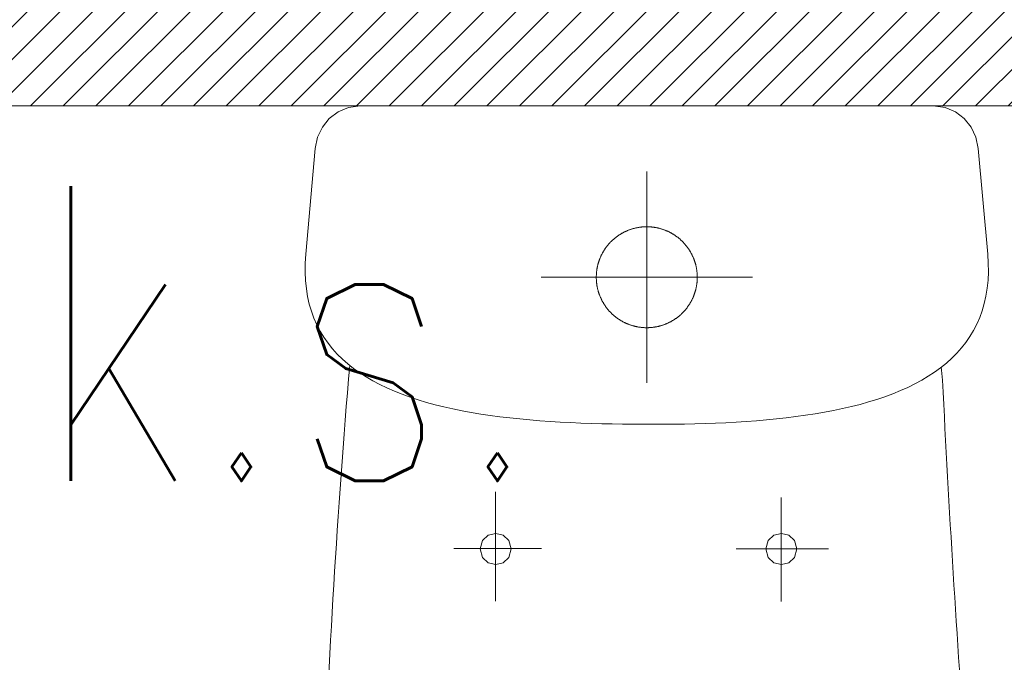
# Model space of a CAD drawing. Header units: inches. Extents: x 27484 to 71626, y -45113 to 39.
# Tile 220 of 256: x 34044 to 34097, y -22939 to -22904. Entities that reach past the tile are written whole.
import ezdxf
from ezdxf.enums import TextEntityAlignment as Align

# ---------------------------------------------------------------- set-up
doc = ezdxf.new("R2010")
doc.units = ezdxf.units.IN
doc.header["$LTSCALE"] = 50
doc.header["$MEASUREMENT"] = 0
for name, color, linetype, lineweight in [('A-ARMATURA', 45, 'Continuous', 5), ('A-SCIANY', 5, 'Continuous', 18), ('A-ść. istn.', 8, 'Continuous', 0)]:
    doc.layers.add(name, color=color, linetype=linetype, lineweight=lineweight)
doc.layers.add('R-MET-IWE', color=2, linetype='Continuous')
doc.layers.add('rz_wentylacja', color=10, linetype='Continuous')
doc.styles.get("Standard").update_dxf_attribs({"font": 'romans.shx'})

# ---------------------------------------------------------------- blocks, each defined once
blk = doc.blocks.new('A$C04280096')
at = {"layer": 'A-ARMATURA'}
for p, q in [((-161.82, -0.83), (-155.43, 0)), ((-155.43, 0), (155.43, 0)), ((155.43, 0), (161.82, -0.83)), ((-172.25, -6.79), (-167.48, -3.17)), ((-167.48, -3.17), (-161.82, -0.83)), ((161.82, -0.83), (167.48, -3.17)), ((167.48, -3.17), (172.25, -6.79)), ((-176, -11.46), (-172.25, -6.79)), ((172.25, -6.79), (176, -11.47)), ((-178.58, -16.96), (-176, -11.46)), ((176, -11.47), (178.58, -16.97)), ((-179.85, -23.06), (-178.58, -16.96)), ((178.58, -16.97), (179.85, -23.06)), ((-184.97, -80.5), (-179.85, -23.06)), ((179.85, -23.06), (184.97, -80.5)), ((0, -150.3), (0, -35.69)), ((-13.92, -69.39), (-14.16, -69.54)), ((-13.67, -69.25), (-13.92, -69.39)), ((-13.42, -69.11), (-13.67, -69.25)), ((-13.17, -68.97), (-13.42, -69.11)), ((-12.92, -68.83), (-13.17, -68.97)), ((-12.66, -68.7), (-12.92, -68.83)), ((-12.41, -68.57), (-12.66, -68.7)), ((-12.15, -68.44), (-12.41, -68.57)), ((-11.89, -68.31), (-12.15, -68.44)), ((-11.63, -68.19), (-11.89, -68.31)), ((-11.37, -68.07), (-11.63, -68.19)), ((-11.11, -67.95), (-11.37, -68.07)), ((-10.85, -67.84), (-11.11, -67.95)), ((-10.58, -67.72), (-10.85, -67.84)), ((-10.32, -67.62), (-10.58, -67.72)), ((-10.05, -67.51), (-10.32, -67.62)), ((-9.79, -67.4), (-10.05, -67.51)), ((-9.52, -67.3), (-9.79, -67.4)), ((-9.25, -67.21), (-9.52, -67.3)), ((-8.98, -67.11), (-9.25, -67.21)), ((-8.71, -67.02), (-8.98, -67.11)), ((-8.43, -66.93), (-8.71, -67.02)), ((-8.16, -66.84), (-8.43, -66.93)), ((-7.89, -66.76), (-8.16, -66.84)), ((-7.61, -66.68), (-7.89, -66.76)), ((-7.33, -66.6), (-7.61, -66.68)), ((-7.06, -66.52), (-7.33, -66.6)), ((-6.78, -66.45), (-7.06, -66.52)), ((-6.5, -66.38), (-6.78, -66.45)), ((-6.22, -66.31), (-6.5, -66.38)), ((-5.94, -66.25), (-6.22, -66.31)), ((-5.66, -66.19), (-5.94, -66.25)), ((-5.38, -66.13), (-5.66, -66.19)), ((-5.1, -66.08), (-5.38, -66.13)), ((-4.82, -66.02), (-5.1, -66.08)), ((-4.54, -65.97), (-4.82, -66.02)), ((-4.25, -65.93), (-4.54, -65.97)), ((-3.97, -65.89), (-4.25, -65.93)), ((-3.68, -65.85), (-3.97, -65.89)), ((-3.4, -65.81), (-3.68, -65.85)), ((-3.12, -65.77), (-3.4, -65.81)), ((-2.83, -65.74), (-3.12, -65.77)), ((-2.54, -65.72), (-2.83, -65.74)), ((-2.26, -65.69), (-2.54, -65.72)), ((-1.97, -65.67), (-2.26, -65.69)), ((-1.69, -65.65), (-1.97, -65.67)), ((-1.4, -65.63), (-1.69, -65.65)), ((-1.11, -65.62), (-1.4, -65.63)), ((-0.83, -65.61), (-1.11, -65.62)), ((-0.54, -65.6), (-0.83, -65.61)), ((-0.25, -65.6), (-0.54, -65.6)), ((0.03, -65.6), (-0.25, -65.6)), ((0.32, -65.6), (0.03, -65.6)), ((0.61, -65.6), (0.32, -65.6)), ((0.89, -65.61), (0.61, -65.6)), ((1.18, -65.62), (0.89, -65.61)), ((1.47, -65.64), (1.18, -65.62)), ((1.75, -65.65), (1.47, -65.64)), ((2.04, -65.67), (1.75, -65.65)), ((2.33, -65.7), (2.04, -65.67)), ((2.61, -65.72), (2.33, -65.7)), ((2.9, -65.75), (2.61, -65.72)), ((3.18, -65.78), (2.9, -65.75)), ((3.47, -65.82), (3.18, -65.78)), ((3.75, -65.86), (3.47, -65.82)), ((4.04, -65.9), (3.75, -65.86)), ((4.32, -65.94), (4.04, -65.9)), ((4.6, -65.99), (4.32, -65.94)), ((4.88, -66.04), (4.6, -65.99)), ((5.17, -66.09), (4.88, -66.04)), ((5.45, -66.14), (5.17, -66.09)), ((5.73, -66.2), (5.45, -66.14)), ((6.01, -66.26), (5.73, -66.2)), ((6.29, -66.33), (6.01, -66.26)), ((6.57, -66.4), (6.29, -66.33)), ((6.85, -66.47), (6.57, -66.4)), ((7.12, -66.54), (6.85, -66.47)), ((7.4, -66.62), (7.12, -66.54)), ((7.68, -66.69), (7.4, -66.62)), ((7.95, -66.78), (7.68, -66.69)), ((8.22, -66.86), (7.95, -66.78)), ((8.5, -66.95), (8.22, -66.86)), ((8.77, -67.04), (8.5, -66.95)), ((9.04, -67.13), (8.77, -67.04)), ((9.31, -67.23), (9.04, -67.13)), ((9.58, -67.33), (9.31, -67.23)), ((9.85, -67.43), (9.58, -67.33)), ((10.12, -67.53), (9.85, -67.43)), ((10.38, -67.64), (10.12, -67.53)), ((10.65, -67.75), (10.38, -67.64)), ((10.91, -67.86), (10.65, -67.75)), ((11.17, -67.98), (10.91, -67.86)), ((11.43, -68.1), (11.17, -67.98)), ((11.69, -68.22), (11.43, -68.1)), ((11.95, -68.34), (11.69, -68.22)), ((12.21, -68.47), (11.95, -68.34)), ((12.47, -68.6), (12.21, -68.47)), ((12.72, -68.73), (12.47, -68.6)), ((12.98, -68.86), (12.72, -68.73)), ((13.23, -69), (12.98, -68.86)), ((13.48, -69.14), (13.23, -69)), ((13.73, -69.28), (13.48, -69.14)), ((13.97, -69.43), (13.73, -69.28)), ((14.22, -69.58), (13.97, -69.43)), ((-20.34, -74.64), (-20.53, -74.85)), ((-20.14, -74.42), (-20.34, -74.64)), ((-19.95, -74.21), (-20.14, -74.42)), ((-19.75, -74.01), (-19.95, -74.21)), ((-19.55, -73.8), (-19.75, -74.01)), ((-19.35, -73.6), (-19.55, -73.8)), ((-19.14, -73.39), (-19.35, -73.6)), ((-18.94, -73.2), (-19.14, -73.39)), ((-18.73, -73), (-18.94, -73.2)), ((-18.52, -72.8), (-18.73, -73)), ((-18.31, -72.61), (-18.52, -72.8)), ((-18.09, -72.42), (-18.31, -72.61)), ((-17.87, -72.23), (-18.09, -72.42)), ((-17.66, -72.05), (-17.87, -72.23)), ((-17.44, -71.86), (-17.66, -72.05)), ((-17.21, -71.68), (-17.44, -71.86)), ((-16.99, -71.5), (-17.21, -71.68)), ((-16.76, -71.32), (-16.99, -71.5)), ((-16.54, -71.15), (-16.76, -71.32)), ((-16.31, -70.98), (-16.54, -71.15)), ((-16.08, -70.81), (-16.31, -70.98)), ((-15.84, -70.64), (-16.08, -70.81)), ((-15.61, -70.48), (-15.84, -70.64)), ((-15.37, -70.32), (-15.61, -70.48)), ((-15.13, -70.16), (-15.37, -70.32)), ((-14.89, -70), (-15.13, -70.16)), ((-14.65, -69.84), (-14.89, -70)), ((-14.41, -69.69), (-14.65, -69.84)), ((-14.16, -69.54), (-14.41, -69.69)), ((14.46, -69.73), (14.22, -69.58)), ((14.71, -69.88), (14.46, -69.73)), ((14.95, -70.03), (14.71, -69.88)), ((15.19, -70.19), (14.95, -70.03)), ((15.43, -70.35), (15.19, -70.19)), ((15.66, -70.52), (15.43, -70.35)), ((15.9, -70.68), (15.66, -70.52)), ((16.13, -70.85), (15.9, -70.68)), ((16.36, -71.02), (16.13, -70.85)), ((16.59, -71.19), (16.36, -71.02)), ((16.82, -71.37), (16.59, -71.19)), ((17.04, -71.54), (16.82, -71.37)), ((17.27, -71.72), (17.04, -71.54)), ((17.49, -71.91), (17.27, -71.72)), ((17.71, -72.09), (17.49, -71.91)), ((17.93, -72.28), (17.71, -72.09)), ((18.14, -72.46), (17.93, -72.28)), ((18.36, -72.66), (18.14, -72.46)), ((18.57, -72.85), (18.36, -72.66)), ((18.78, -73.04), (18.57, -72.85)), ((18.99, -73.24), (18.78, -73.04)), ((19.19, -73.44), (18.99, -73.24)), ((19.39, -73.64), (19.19, -73.44)), ((19.6, -73.85), (19.39, -73.64)), ((19.8, -74.05), (19.6, -73.85)), ((19.99, -74.26), (19.8, -74.05)), ((20.19, -74.47), (19.99, -74.26)), ((20.38, -74.69), (20.19, -74.47)), ((20.57, -74.9), (20.38, -74.69)), ((-24.13, -80.02), (-24.26, -80.27)), ((-23.99, -79.76), (-24.13, -80.02)), ((-23.85, -79.51), (-23.99, -79.76)), ((-23.71, -79.26), (-23.85, -79.51)), ((-23.56, -79.02), (-23.71, -79.26)), ((-23.42, -78.77), (-23.56, -79.02)), ((-23.27, -78.53), (-23.42, -78.77)), ((-23.11, -78.28), (-23.27, -78.53)), ((-22.96, -78.04), (-23.11, -78.28)), ((-22.8, -77.8), (-22.96, -78.04)), ((-22.64, -77.57), (-22.8, -77.8)), ((-22.48, -77.33), (-22.64, -77.57)), ((-22.31, -77.09), (-22.48, -77.33)), ((-22.14, -76.86), (-22.31, -77.09)), ((-21.97, -76.63), (-22.14, -76.86)), ((-21.8, -76.4), (-21.97, -76.63)), ((-21.63, -76.17), (-21.8, -76.4)), ((-21.45, -75.95), (-21.63, -76.17)), ((-21.27, -75.73), (-21.45, -75.95)), ((-21.09, -75.5), (-21.27, -75.73)), ((-20.9, -75.28), (-21.09, -75.5)), ((-20.72, -75.07), (-20.9, -75.28)), ((-20.53, -74.85), (-20.72, -75.07)), ((20.76, -75.12), (20.57, -74.9)), ((20.95, -75.33), (20.76, -75.12)), ((21.13, -75.56), (20.95, -75.33)), ((21.31, -75.78), (21.13, -75.56)), ((21.49, -76), (21.31, -75.78)), ((21.67, -76.23), (21.49, -76)), ((21.84, -76.46), (21.67, -76.23)), ((22.01, -76.69), (21.84, -76.46)), ((22.18, -76.92), (22.01, -76.69)), ((22.35, -77.15), (22.18, -76.92)), ((22.51, -77.38), (22.35, -77.15)), ((22.68, -77.62), (22.51, -77.38)), ((22.84, -77.86), (22.68, -77.62)), ((22.99, -78.1), (22.84, -77.86)), ((23.15, -78.34), (22.99, -78.1)), ((23.3, -78.58), (23.15, -78.34)), ((23.45, -78.83), (23.3, -78.58)), ((23.6, -79.08), (23.45, -78.83)), ((23.74, -79.32), (23.6, -79.08)), ((23.88, -79.57), (23.74, -79.32)), ((24.02, -79.82), (23.88, -79.57)), ((24.16, -80.08), (24.02, -79.82)), ((24.29, -80.33), (24.16, -80.08)), ((-185.34, -90.09), (-185.28, -85.38)), ((-185.28, -85.38), (-184.97, -80.5)), ((-26.3, -85.32), (-26.38, -85.59)), ((-26.22, -85.04), (-26.3, -85.32)), ((-26.13, -84.77), (-26.22, -85.04)), ((-26.04, -84.49), (-26.13, -84.77)), ((-25.95, -84.22), (-26.04, -84.49)), ((-25.86, -83.95), (-25.95, -84.22)), ((-25.76, -83.68), (-25.86, -83.95)), ((-25.67, -83.41), (-25.76, -83.68)), ((-25.56, -83.14), (-25.67, -83.41)), ((-25.46, -82.88), (-25.56, -83.14)), ((-25.35, -82.61), (-25.46, -82.88)), ((-25.24, -82.34), (-25.35, -82.61)), ((-25.13, -82.08), (-25.24, -82.34)), ((-25.01, -81.82), (-25.13, -82.08)), ((-24.89, -81.56), (-25.01, -81.82)), ((-24.77, -81.3), (-24.89, -81.56)), ((-24.65, -81.04), (-24.77, -81.3)), ((-24.52, -80.78), (-24.65, -81.04)), ((-24.39, -80.52), (-24.52, -80.78)), ((-24.26, -80.27), (-24.39, -80.52)), ((24.42, -80.58), (24.29, -80.33)), ((24.55, -80.84), (24.42, -80.58)), ((24.68, -81.1), (24.55, -80.84)), ((24.8, -81.36), (24.68, -81.1)), ((24.92, -81.62), (24.8, -81.36)), ((25.04, -81.88), (24.92, -81.62)), ((25.16, -82.14), (25.04, -81.88)), ((25.27, -82.41), (25.16, -82.14)), ((25.38, -82.67), (25.27, -82.41)), ((25.48, -82.94), (25.38, -82.67)), ((25.59, -83.21), (25.48, -82.94)), ((25.69, -83.47), (25.59, -83.21)), ((25.79, -83.74), (25.69, -83.47)), ((25.88, -84.01), (25.79, -83.74)), ((25.98, -84.29), (25.88, -84.01)), ((26.07, -84.56), (25.98, -84.29)), ((26.15, -84.83), (26.07, -84.56)), ((26.24, -85.11), (26.15, -84.83)), ((26.32, -85.38), (26.24, -85.11)), ((26.4, -85.66), (26.32, -85.38)), ((184.97, -80.5), (185.28, -85.44)), ((185.28, -85.44), (185.34, -90.2)), ((-185.15, -94.62), (-185.34, -90.09)), ((-27.3, -90.67), (-27.32, -90.95)), ((-27.27, -90.38), (-27.3, -90.67)), ((-27.24, -90.09), (-27.27, -90.38)), ((-27.21, -89.81), (-27.24, -90.09)), ((-27.18, -89.52), (-27.21, -89.81)), ((-27.14, -89.24), (-27.18, -89.52)), ((-27.1, -88.96), (-27.14, -89.24)), ((-27.05, -88.67), (-27.1, -88.96)), ((-27.01, -88.39), (-27.05, -88.67)), ((-26.96, -88.11), (-27.01, -88.39)), ((-26.9, -87.82), (-26.96, -88.11)), ((-26.85, -87.54), (-26.9, -87.82)), ((-26.79, -87.26), (-26.85, -87.54)), ((-26.73, -86.98), (-26.79, -87.26)), ((-26.66, -86.7), (-26.73, -86.98)), ((-26.6, -86.42), (-26.66, -86.7)), ((-26.53, -86.15), (-26.6, -86.42)), ((-26.45, -85.87), (-26.53, -86.15)), ((-26.38, -85.59), (-26.45, -85.87)), ((26.47, -85.93), (26.4, -85.66)), ((26.54, -86.21), (26.47, -85.93)), ((26.61, -86.49), (26.54, -86.21)), ((26.68, -86.77), (26.61, -86.49)), ((26.74, -87.05), (26.68, -86.77)), ((26.8, -87.33), (26.74, -87.05)), ((26.86, -87.61), (26.8, -87.33)), ((26.92, -87.89), (26.86, -87.61)), ((26.97, -88.17), (26.92, -87.89)), ((27.02, -88.46), (26.97, -88.17)), ((27.06, -88.74), (27.02, -88.46)), ((27.11, -89.02), (27.06, -88.74)), ((27.15, -89.31), (27.11, -89.02)), ((27.18, -89.59), (27.15, -89.31)), ((27.22, -89.88), (27.18, -89.59)), ((27.25, -90.16), (27.22, -89.88)), ((27.28, -90.45), (27.25, -90.16)), ((27.3, -90.73), (27.28, -90.45)), ((27.32, -91.02), (27.3, -90.73)), ((185.34, -90.2), (185.15, -94.79)), ((-184.71, -99), (-185.15, -94.62)), ((-57.3, -92.99), (57.3, -92.99)), ((-27.39, -92.67), (-27.4, -92.96)), ((-27.4, -92.96), (-27.39, -93.24)), ((-27.38, -92.1), (-27.39, -92.38)), ((-27.39, -92.38), (-27.39, -92.67)), ((-27.39, -93.24), (-27.39, -93.53)), ((-27.39, -93.53), (-27.38, -93.82)), ((-27.37, -91.81), (-27.38, -92.1)), ((-27.38, -93.82), (-27.37, -94.1)), ((-27.36, -91.52), (-27.37, -91.81)), ((-27.37, -94.1), (-27.36, -94.39)), ((-27.34, -91.24), (-27.36, -91.52)), ((-27.36, -94.39), (-27.34, -94.68)), ((-27.32, -90.95), (-27.34, -91.24)), ((-27.34, -94.68), (-27.32, -94.96)), ((-27.32, -94.96), (-27.3, -95.25)), ((-27.3, -95.25), (-27.28, -95.54)), ((-27.28, -95.54), (-27.25, -95.82)), ((-27.25, -95.82), (-27.22, -96.11)), ((-27.22, -96.11), (-27.18, -96.39)), ((27.21, -96.18), (27.24, -95.89)), ((27.24, -95.89), (27.27, -95.61)), ((27.27, -95.61), (27.3, -95.32)), ((27.3, -95.32), (27.32, -95.04)), ((27.34, -91.3), (27.32, -91.02)), ((27.32, -95.04), (27.34, -94.75)), ((27.36, -91.59), (27.34, -91.3)), ((27.34, -94.75), (27.36, -94.46)), ((27.37, -91.88), (27.36, -91.59)), ((27.36, -94.46), (27.37, -94.18)), ((27.38, -92.16), (27.37, -91.88)), ((27.37, -94.18), (27.38, -93.89)), ((27.39, -92.45), (27.38, -92.16)), ((27.38, -93.89), (27.39, -93.6)), ((27.39, -92.74), (27.39, -92.45)), ((27.4, -93.03), (27.39, -92.74)), ((27.39, -93.32), (27.4, -93.03)), ((27.39, -93.6), (27.39, -93.32)), ((27.4, -92.99), (27.4, -92.99)), ((27.4, -93.03), (27.4, -93.03)), ((185.15, -94.79), (184.7, -99.21)), ((-184.04, -103.2), (-184.71, -99)), ((-27.18, -96.39), (-27.15, -96.68)), ((-27.15, -96.68), (-27.11, -96.96)), ((-27.11, -96.96), (-27.06, -97.24)), ((-27.06, -97.24), (-27.02, -97.53)), ((-27.02, -97.53), (-26.97, -97.81)), ((-26.97, -97.81), (-26.92, -98.09)), ((-26.92, -98.09), (-26.86, -98.37)), ((-26.86, -98.37), (-26.8, -98.65)), ((-26.8, -98.65), (-26.74, -98.93)), ((-26.74, -98.93), (-26.68, -99.21)), ((-26.68, -99.21), (-26.61, -99.49)), ((-26.61, -99.49), (-26.54, -99.77)), ((-26.54, -99.77), (-26.47, -100.05)), ((-26.47, -100.05), (-26.4, -100.33)), ((-26.4, -100.33), (-26.32, -100.6)), ((-26.32, -100.6), (-26.24, -100.88)), ((-26.24, -100.88), (-26.15, -101.15)), ((-26.15, -101.15), (-26.07, -101.42)), ((-26.07, -101.42), (-25.98, -101.7)), ((25.95, -101.77), (26.04, -101.49)), ((26.04, -101.49), (26.13, -101.22)), ((26.13, -101.22), (26.22, -100.95)), ((26.22, -100.95), (26.3, -100.67)), ((26.3, -100.67), (26.38, -100.4)), ((26.38, -100.4), (26.45, -100.12)), ((26.45, -100.12), (26.53, -99.84)), ((26.53, -99.84), (26.6, -99.56)), ((26.6, -99.56), (26.66, -99.28)), ((26.66, -99.28), (26.73, -99)), ((26.73, -99), (26.79, -98.72)), ((26.79, -98.72), (26.85, -98.44)), ((26.85, -98.44), (26.9, -98.16)), ((26.9, -98.16), (26.96, -97.88)), ((26.96, -97.88), (27.01, -97.6)), ((27.01, -97.6), (27.05, -97.32)), ((27.05, -97.32), (27.1, -97.03)), ((27.1, -97.03), (27.14, -96.75)), ((27.14, -96.75), (27.17, -96.46)), ((27.17, -96.46), (27.21, -96.18)), ((184.7, -99.21), (184.02, -103.46)), ((-183.13, -107.25), (-184.04, -103.2)), ((-25.98, -101.7), (-25.88, -101.97)), ((-25.88, -101.97), (-25.79, -102.24)), ((-25.79, -102.24), (-25.69, -102.51)), ((-25.69, -102.51), (-25.59, -102.78)), ((-25.59, -102.78), (-25.48, -103.04)), ((-25.48, -103.04), (-25.38, -103.31)), ((-25.38, -103.31), (-25.27, -103.58)), ((-25.27, -103.58), (-25.16, -103.84)), ((-25.16, -103.84), (-25.04, -104.1)), ((-25.04, -104.1), (-24.92, -104.36)), ((-24.92, -104.36), (-24.8, -104.62)), ((-24.8, -104.62), (-24.68, -104.88)), ((-24.68, -104.88), (-24.55, -105.14)), ((-24.55, -105.14), (-24.43, -105.4)), ((-24.43, -105.4), (-24.29, -105.65)), ((-24.29, -105.65), (-24.16, -105.91)), ((-24.16, -105.91), (-24.02, -106.16)), ((-24.02, -106.16), (-23.88, -106.41)), ((-23.88, -106.41), (-23.74, -106.66)), ((-23.74, -106.66), (-23.6, -106.91)), ((23.56, -106.97), (23.71, -106.72)), ((23.71, -106.72), (23.85, -106.47)), ((23.85, -106.47), (23.99, -106.22)), ((23.99, -106.22), (24.13, -105.97)), ((24.13, -105.97), (24.26, -105.72)), ((24.26, -105.72), (24.39, -105.46)), ((24.39, -105.46), (24.52, -105.21)), ((24.52, -105.21), (24.65, -104.95)), ((24.65, -104.95), (24.77, -104.69)), ((24.77, -104.69), (24.89, -104.43)), ((24.89, -104.43), (25.01, -104.17)), ((25.01, -104.17), (25.13, -103.91)), ((25.13, -103.91), (25.24, -103.64)), ((25.24, -103.64), (25.35, -103.38)), ((25.35, -103.38), (25.46, -103.11)), ((25.46, -103.11), (25.56, -102.85)), ((25.56, -102.85), (25.66, -102.58)), ((25.66, -102.58), (25.76, -102.31)), ((25.76, -102.31), (25.86, -102.04)), ((25.86, -102.04), (25.95, -101.77)), ((184.02, -103.46), (183.1, -107.54)), ((-182, -111.14), (-183.13, -107.25)), ((-180.65, -114.88), (-182, -111.14)), ((-23.6, -106.91), (-23.45, -107.15)), ((-23.45, -107.15), (-23.3, -107.4)), ((-23.3, -107.4), (-23.15, -107.64)), ((-23.15, -107.64), (-23, -107.88)), ((-23, -107.88), (-22.84, -108.12)), ((-22.84, -108.12), (-22.68, -108.36)), ((-22.68, -108.36), (-22.52, -108.6)), ((-22.52, -108.6), (-22.35, -108.83)), ((-22.35, -108.83), (-22.18, -109.07)), ((-22.18, -109.07), (-22.01, -109.3)), ((-22.01, -109.3), (-21.84, -109.53)), ((-21.84, -109.53), (-21.67, -109.76)), ((-21.67, -109.76), (-21.49, -109.98)), ((-21.49, -109.98), (-21.31, -110.21)), ((-21.31, -110.21), (-21.13, -110.43)), ((-21.13, -110.43), (-20.95, -110.65)), ((-20.95, -110.65), (-20.76, -110.87)), ((-20.76, -110.87), (-20.57, -111.08)), ((-20.57, -111.08), (-20.38, -111.3)), ((-20.38, -111.3), (-20.19, -111.51)), ((-20.19, -111.51), (-19.99, -111.72)), ((-19.99, -111.72), (-19.8, -111.93)), ((-19.8, -111.93), (-19.6, -112.13)), ((-19.6, -112.13), (-19.4, -112.34)), ((19.55, -112.19), (19.75, -111.98)), ((19.75, -111.98), (19.95, -111.77)), ((19.95, -111.77), (20.14, -111.56)), ((20.14, -111.56), (20.33, -111.35)), ((20.33, -111.35), (20.53, -111.14)), ((20.53, -111.14), (20.71, -110.92)), ((20.71, -110.92), (20.9, -110.7)), ((20.9, -110.7), (21.09, -110.48)), ((21.09, -110.48), (21.27, -110.26)), ((21.27, -110.26), (21.45, -110.04)), ((21.45, -110.04), (21.62, -109.81)), ((21.62, -109.81), (21.8, -109.59)), ((21.8, -109.59), (21.97, -109.36)), ((21.97, -109.36), (22.14, -109.13)), ((22.14, -109.13), (22.31, -108.89)), ((22.31, -108.89), (22.47, -108.66)), ((22.47, -108.66), (22.64, -108.42)), ((22.64, -108.42), (22.8, -108.18)), ((22.8, -108.18), (22.96, -107.94)), ((22.96, -107.94), (23.11, -107.7)), ((23.11, -107.7), (23.26, -107.46)), ((23.26, -107.46), (23.41, -107.22)), ((23.41, -107.22), (23.56, -106.97)), ((181.95, -111.46), (180.58, -115.23)), ((183.1, -107.54), (181.95, -111.46)), ((-179.08, -118.47), (-180.65, -114.88)), ((-19.4, -112.34), (-19.19, -112.54)), ((-19.19, -112.54), (-18.99, -112.74)), ((-18.99, -112.74), (-18.78, -112.94)), ((-18.78, -112.94), (-18.57, -113.13)), ((-18.57, -113.13), (-18.36, -113.33)), ((-18.36, -113.33), (-18.14, -113.52)), ((-18.14, -113.52), (-17.93, -113.71)), ((-17.93, -113.71), (-17.71, -113.89)), ((-17.71, -113.89), (-17.49, -114.08)), ((-17.49, -114.08), (-17.27, -114.26)), ((-17.27, -114.26), (-17.04, -114.44)), ((-17.04, -114.44), (-16.82, -114.62)), ((-16.82, -114.62), (-16.59, -114.79)), ((-16.59, -114.79), (-16.36, -114.96)), ((-16.36, -114.96), (-16.13, -115.14)), ((-16.13, -115.14), (-15.9, -115.3)), ((-15.9, -115.3), (-15.66, -115.47)), ((-15.66, -115.47), (-15.43, -115.63)), ((-15.43, -115.63), (-15.19, -115.79)), ((-15.19, -115.79), (-14.95, -115.95)), ((-14.95, -115.95), (-14.71, -116.1)), ((-14.71, -116.1), (-14.47, -116.26)), ((-14.47, -116.26), (-14.22, -116.41)), ((-14.22, -116.41), (-13.98, -116.55)), ((-13.98, -116.55), (-13.73, -116.7)), ((-13.73, -116.7), (-13.48, -116.84)), ((-13.48, -116.84), (-13.23, -116.98)), ((-13.23, -116.98), (-12.98, -117.12)), ((-12.98, -117.12), (-12.72, -117.25)), ((-12.72, -117.25), (-12.47, -117.39)), ((-12.47, -117.39), (-12.21, -117.52)), ((-12.21, -117.52), (-11.96, -117.64)), ((12.15, -117.55), (12.4, -117.42)), ((12.4, -117.42), (12.66, -117.29)), ((12.66, -117.29), (12.91, -117.15)), ((12.91, -117.15), (13.17, -117.02)), ((13.17, -117.02), (13.42, -116.88)), ((13.42, -116.88), (13.67, -116.74)), ((13.67, -116.74), (13.91, -116.59)), ((13.91, -116.59), (14.16, -116.44)), ((14.16, -116.44), (14.41, -116.3)), ((14.41, -116.3), (14.65, -116.14)), ((14.65, -116.14), (14.89, -115.99)), ((14.89, -115.99), (15.13, -115.83)), ((15.13, -115.83), (15.37, -115.67)), ((15.37, -115.67), (15.6, -115.51)), ((15.6, -115.51), (15.84, -115.34)), ((15.84, -115.34), (16.07, -115.18)), ((16.07, -115.18), (16.3, -115.01)), ((16.3, -115.01), (16.53, -114.84)), ((16.53, -114.84), (16.76, -114.66)), ((16.76, -114.66), (16.99, -114.49)), ((16.99, -114.49), (17.21, -114.31)), ((17.21, -114.31), (17.43, -114.12)), ((17.43, -114.12), (17.65, -113.94)), ((17.65, -113.94), (17.87, -113.76)), ((17.87, -113.76), (18.09, -113.57)), ((18.09, -113.57), (18.3, -113.38)), ((18.3, -113.38), (18.52, -113.18)), ((18.52, -113.18), (18.73, -112.99)), ((18.73, -112.99), (18.94, -112.79)), ((18.94, -112.79), (19.14, -112.59)), ((19.14, -112.59), (19.35, -112.39)), ((19.35, -112.39), (19.55, -112.19)), ((180.58, -115.23), (178.98, -118.84)), ((-177.3, -121.91), (-179.08, -118.47)), ((-175.32, -125.21), (-177.3, -121.91)), ((-11.96, -117.64), (-11.7, -117.77)), ((-11.7, -117.77), (-11.44, -117.89)), ((-11.44, -117.89), (-11.18, -118.01)), ((-11.18, -118.01), (-10.91, -118.12)), ((-10.91, -118.12), (-10.65, -118.23)), ((-10.65, -118.23), (-10.38, -118.34)), ((-10.38, -118.34), (-10.12, -118.45)), ((-10.12, -118.45), (-9.85, -118.56)), ((-9.85, -118.56), (-9.58, -118.66)), ((-9.58, -118.66), (-9.31, -118.76)), ((-9.31, -118.76), (-9.04, -118.85)), ((-9.04, -118.85), (-8.77, -118.95)), ((-8.77, -118.95), (-8.5, -119.04)), ((-8.5, -119.04), (-8.23, -119.12)), ((-8.23, -119.12), (-7.95, -119.21)), ((-7.95, -119.21), (-7.68, -119.29)), ((-7.68, -119.29), (-7.4, -119.37)), ((-7.4, -119.37), (-7.13, -119.45)), ((-7.13, -119.45), (-6.85, -119.52)), ((-6.85, -119.52), (-6.57, -119.59)), ((-6.57, -119.59), (-6.29, -119.66)), ((-6.29, -119.66), (-6.01, -119.72)), ((-6.01, -119.72), (-5.73, -119.78)), ((-5.73, -119.78), (-5.45, -119.84)), ((-5.45, -119.84), (-5.17, -119.9)), ((-5.17, -119.9), (-4.89, -119.95)), ((-4.89, -119.95), (-4.6, -120)), ((-4.6, -120), (-4.32, -120.04)), ((-4.32, -120.04), (-4.04, -120.09)), ((-4.04, -120.09), (-3.75, -120.13)), ((-3.75, -120.13), (-3.47, -120.17)), ((-3.47, -120.17), (-3.18, -120.2)), ((-3.18, -120.2), (-2.9, -120.23)), ((-2.9, -120.23), (-2.61, -120.26)), ((-2.61, -120.26), (-2.33, -120.29)), ((-2.33, -120.29), (-2.04, -120.31)), ((-2.04, -120.31), (-1.76, -120.33)), ((-1.76, -120.33), (-1.47, -120.35)), ((-1.47, -120.35), (-1.18, -120.36)), ((-1.18, -120.36), (-0.9, -120.37)), ((-0.9, -120.37), (-0.61, -120.38)), ((-0.61, -120.38), (-0.32, -120.39)), ((-0.32, -120.39), (-0.04, -120.39)), ((-0.04, -120.39), (0.25, -120.39)), ((0.25, -120.39), (0.54, -120.38)), ((0.54, -120.38), (0.82, -120.38)), ((0.82, -120.38), (1.11, -120.37)), ((1.11, -120.37), (1.4, -120.35)), ((1.4, -120.35), (1.68, -120.34)), ((1.68, -120.34), (1.97, -120.32)), ((1.97, -120.32), (2.26, -120.29)), ((2.26, -120.29), (2.54, -120.27)), ((2.54, -120.27), (2.83, -120.24)), ((2.83, -120.24), (3.11, -120.21)), ((3.11, -120.21), (3.4, -120.18)), ((3.4, -120.18), (3.68, -120.14)), ((3.68, -120.14), (3.97, -120.1)), ((3.97, -120.1), (4.25, -120.06)), ((4.25, -120.06), (4.53, -120.01)), ((4.53, -120.01), (4.82, -119.96)), ((4.82, -119.96), (5.1, -119.91)), ((5.1, -119.91), (5.38, -119.85)), ((5.38, -119.85), (5.66, -119.8)), ((5.66, -119.8), (5.94, -119.74)), ((5.94, -119.74), (6.22, -119.67)), ((6.22, -119.67), (6.5, -119.61)), ((6.5, -119.61), (6.78, -119.54)), ((6.78, -119.54), (7.06, -119.46)), ((7.06, -119.46), (7.33, -119.39)), ((7.33, -119.39), (7.61, -119.31)), ((7.61, -119.31), (7.88, -119.23)), ((7.88, -119.23), (8.16, -119.15)), ((8.16, -119.15), (8.43, -119.06)), ((8.43, -119.06), (8.7, -118.97)), ((8.7, -118.97), (8.97, -118.88)), ((8.97, -118.88), (9.25, -118.78)), ((9.25, -118.78), (9.52, -118.68)), ((9.52, -118.68), (9.78, -118.58)), ((9.78, -118.58), (10.05, -118.48)), ((10.05, -118.48), (10.32, -118.37)), ((10.32, -118.37), (10.58, -118.26)), ((10.58, -118.26), (10.85, -118.15)), ((10.85, -118.15), (11.11, -118.03)), ((11.11, -118.03), (11.37, -117.92)), ((11.37, -117.92), (11.63, -117.8)), ((11.63, -117.8), (11.89, -117.67)), ((11.89, -117.67), (12.15, -117.55)), ((177.18, -122.29), (175.16, -125.6)), ((178.98, -118.84), (177.18, -122.29)), ((-173.14, -128.36), (-175.32, -125.21)), ((175.16, -125.6), (172.95, -128.76)), ((-170.76, -131.37), (-173.14, -128.36)), ((-168.2, -134.25), (-170.76, -131.37)), ((170.54, -131.78), (167.94, -134.67)), ((172.95, -128.76), (170.54, -131.78)), ((-165.45, -137), (-168.2, -134.25)), ((-162.53, -139.61), (-165.45, -137)), ((165.16, -137.41), (162.19, -140.02)), ((167.94, -134.67), (165.16, -137.41)), ((-159.44, -142.1), (-162.53, -139.61)), ((-160.46, -148.9), (-159.94, -143.35)), ((-159.94, -143.35), (-159.8, -141.81)), ((-156.18, -144.47), (-159.44, -142.1)), ((159.06, -142.51), (155.76, -144.86)), ((162.19, -140.02), (159.06, -142.51)), ((161.15, -140.85), (161.32, -142.74)), ((161.32, -142.74), (161.82, -148.3)), ((-152.76, -146.71), (-156.18, -144.47)), ((-149.19, -148.84), (-152.76, -146.71)), ((-145.47, -150.85), (-149.19, -148.84)), ((148.67, -149.21), (144.91, -151.21)), ((152.29, -147.1), (148.67, -149.21)), ((155.76, -144.86), (152.29, -147.1)), ((-141.61, -152.75), (-145.47, -150.85)), ((-137.6, -154.55), (-141.61, -152.75)), ((-133.47, -156.23), (-137.6, -154.55)), ((136.94, -154.87), (132.76, -156.54)), ((140.99, -153.1), (136.94, -154.87)), ((144.91, -151.21), (140.99, -153.1)), ((-129.21, -157.82), (-133.47, -156.23)), ((-124.83, -159.3), (-129.21, -157.82)), ((-120.34, -160.69), (-124.83, -159.3)), ((124.02, -159.56), (119.47, -160.93)), ((128.45, -158.1), (124.02, -159.56)), ((132.76, -156.54), (128.45, -158.1)), ((-115.74, -161.98), (-120.34, -160.69)), ((-111.03, -163.18), (-115.74, -161.98)), ((-106.22, -164.3), (-111.03, -163.18)), ((-101.32, -165.33), (-106.22, -164.3)), ((-96.34, -166.28), (-101.32, -165.33)), ((100.25, -165.48), (95.21, -166.41)), ((105.2, -164.47), (100.25, -165.48)), ((110.06, -163.38), (105.2, -164.47)), ((114.82, -162.2), (110.06, -163.38)), ((119.47, -160.93), (114.82, -162.2)), ((-91.27, -167.15), (-96.34, -166.28)), ((-86.13, -167.94), (-91.27, -167.15)), ((-80.92, -168.66), (-86.13, -167.94)), ((-75.64, -169.31), (-80.92, -168.66)), ((-70.3, -169.9), (-75.64, -169.31)), ((-64.91, -170.42), (-70.3, -169.9)), ((-59.47, -170.88), (-64.91, -170.42)), ((-53.99, -171.29), (-59.47, -170.88)), ((58.01, -170.88), (52.49, -171.27)), ((63.5, -170.43), (58.01, -170.88)), ((68.93, -169.93), (63.5, -170.43)), ((74.31, -169.36), (68.93, -169.93)), ((79.64, -168.73), (74.31, -169.36)), ((84.9, -168.03), (79.64, -168.73)), ((90.09, -167.25), (84.9, -168.03)), ((95.21, -166.41), (90.09, -167.25)), ((-48.48, -171.63), (-53.99, -171.29)), ((-42.93, -171.93), (-48.48, -171.63)), ((-37.36, -172.18), (-42.93, -171.93)), ((-31.76, -172.38), (-37.36, -172.18)), ((-26.15, -172.54), (-31.76, -172.38)), ((-20.54, -172.66), (-26.15, -172.54)), ((-14.92, -172.75), (-20.54, -172.66)), ((-9.3, -172.8), (-14.92, -172.75)), ((-3.69, -172.82), (-9.3, -172.8)), ((1.9, -172.81), (-3.69, -172.82)), ((7.53, -172.78), (1.9, -172.81)), ((1.9, -172.81), (1.9, -172.81)), ((13.18, -172.71), (7.53, -172.78)), ((18.82, -172.62), (13.18, -172.71)), ((24.47, -172.5), (18.82, -172.62)), ((30.11, -172.34), (24.47, -172.5)), ((35.74, -172.14), (30.11, -172.34)), ((41.35, -171.9), (35.74, -172.14)), ((46.93, -171.61), (41.35, -171.9)), ((52.49, -171.27), (46.93, -171.61)), ((-72.95, -212.51), (-72.95, -269.03)), ((82.03, -209.47), (82.03, -268.73)), ((-80.17, -235.82), (-77.06, -233.02)), ((-77.06, -233.02), (-73.01, -232.08)), ((-73.01, -232.08), (-68.97, -233.02)), ((-68.97, -233.02), (-65.86, -235.82)), ((74.8, -235.82), (77.92, -233.02)), ((77.92, -233.02), (81.96, -232.08)), ((81.96, -232.08), (86.01, -233.02)), ((86.01, -233.02), (89.12, -235.82)), ((-81.42, -240.48), (-80.17, -235.82)), ((-65.86, -235.82), (-64.61, -240.48)), ((57.18, -240.16), (104.61, -240.16)), ((73.56, -240.48), (74.8, -235.82)), ((89.12, -235.82), (90.37, -240.48)), ((-98.64, -240.47), (-48.47, -240.47)), ((-80.17, -245.15), (-81.42, -240.48)), ((-77.06, -247.95), (-80.17, -245.15)), ((-65.86, -245.15), (-68.97, -247.95)), ((-64.61, -240.49), (-65.86, -245.15)), ((-64.61, -240.48), (-64.61, -240.49)), ((74.8, -245.15), (73.56, -240.48)), ((77.92, -247.95), (74.8, -245.15)), ((89.12, -245.15), (86, -247.95)), ((90.37, -240.49), (89.12, -245.15)), ((90.37, -240.48), (90.37, -240.49)), ((-73.01, -248.89), (-77.06, -247.95)), ((-68.97, -247.95), (-73.01, -248.89)), ((81.96, -248.89), (77.92, -247.95)), ((86, -247.95), (81.96, -248.89))]:
    blk.add_line(p, q, dxfattribs=at)
at = {"layer": 'A-ARMATURA', "linetype": 'Continuous'}
for centre, radius, start, end in [((-8576.26, 264.4), 8425.94, 355.762455, 357.188478), ((-5010.96, -574.67), 5190.32, 2.07305, 4.71198)]:
    blk.add_arc(centre, radius, start, end, dxfattribs=at)
blk = doc.blocks.new('A$C6D4569AD')
at = {"layer": 'A-ARMATURA', "xscale": -0.09999999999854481, "yscale": 0.1000000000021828, "zscale": 0.1, "rotation": 270}
blk.add_blockref('A$C04280096', (15.03, 0), dxfattribs=at)
blk = doc.blocks.new('IWE0W011')
at = {"layer": 'R-MET-IWE', "width": 0.75}
blk.add_attdef('NR', text='', height=9.5, dxfattribs=at).set_placement((12.5, 37), align=Align.MIDDLE)

msp = doc.modelspace()

# ---------------------------------------------------------------- hatches: boundary and pattern name
at = {"layer": 'A-ść. istn.', "ltscale": 0.1}
h = msp.add_hatch(dxfattribs=at)
h.set_pattern_fill('ANSI31', color=256, scale=10)
h.set_pattern_definition([(45, (31560.1443, -34930.5661), (-0.88388348, 0.88388348), [])])
h.paths.add_polyline_path([(34014.98246, -22896.46968), (34002.48246, -22896.46968), (34002.48246, -22909.96968), (34014.98246, -22909.96968)])
h.paths.add_polyline_path([(34142.48246, -22896.46968), (34014.98246, -22896.46968), (34014.98246, -22909.96968), (34027.48246, -22909.96968), (34027.48246, -22908.96968), (34142.48246, -22908.96968)])

# ---------------------------------------------------------------- linework, layer by layer
at = {"layer": 'A-SCIANY', "ltscale": 3}
msp.add_line((34027.48246, -22908.96968), (34542.48246, -22908.96968), dxfattribs=at)

# ---------------------------------------------------------------- block references
at = {"layer": 'A-ARMATURA', "lineweight": -3, "rotation": 90}
msp.add_blockref('A$C6D4569AD', (34078.0663, -22923.99927), dxfattribs=at)
at = {"layer": 'rz_wentylacja'}
ref = msp.add_blockref('IWE0W011', (34027.48246, -22909.96968), dxfattribs=dict(at, xscale=-1, rotation=90))
ref.add_attrib('NR', '-k.s.', (34031.38769, -22929.32538), dxfattribs={"layer": 'R-MET-IWE', "height": 16, "width": 0.75})

doc.saveas('drawing.dxf')
